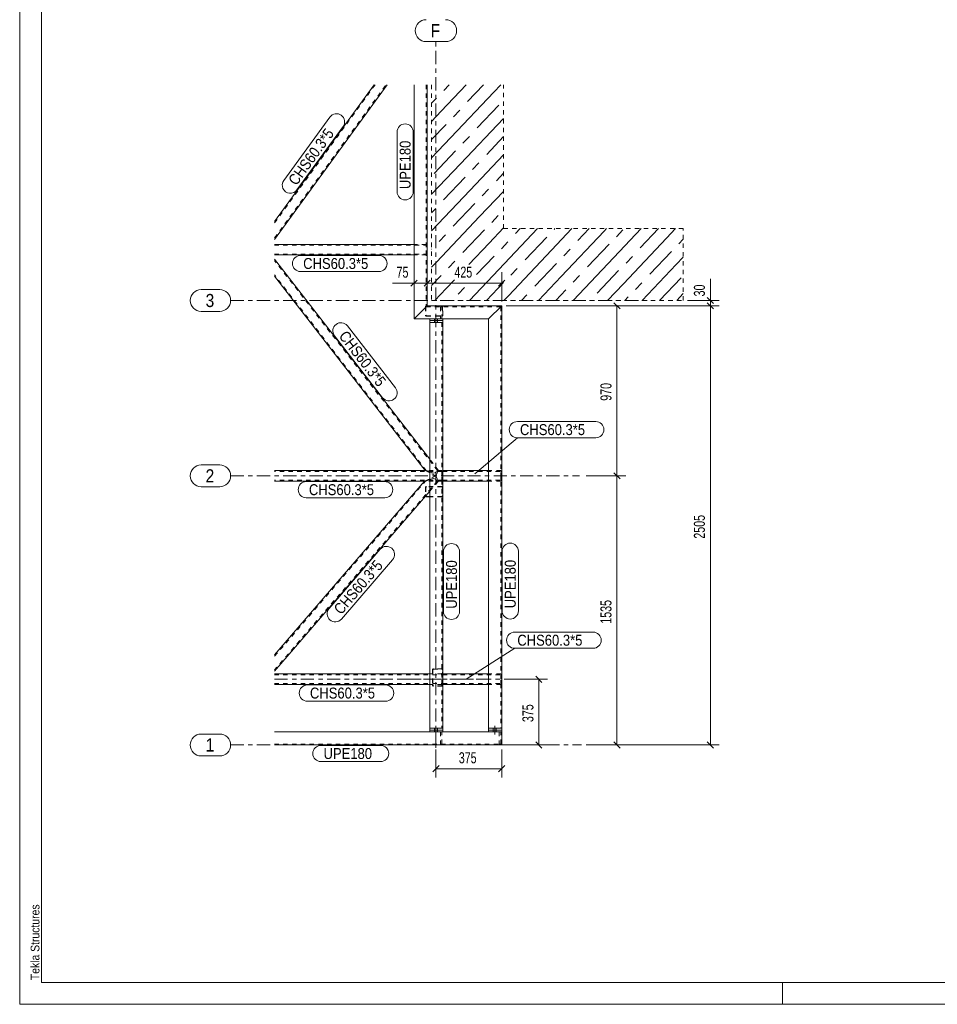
# Model space of a CAD drawing. Header units: millimetres. Extents: x -73 to 521, y -287 to 133.
# Tile 1 of 14: x -73 to 137, y -287 to -62. Entities that reach past the tile are written whole.
import ezdxf

# ---------------------------------------------------------------- set-up
doc = ezdxf.new("R2010")
doc.units = ezdxf.units.MM
for name, pattern in [('XKITLINE00', [0]), ('XKITLINE01', [4, 1, -1, 1, -1]), ('XKITLINE02', [4, 2, -2]), ('XKITLINE03', [6, 3, -1, 1, -1])]:
    doc.linetypes.add(name, pattern=pattern)
for name, color, linetype, lineweight in [('Kóta', 4, 'Continuous', 0), ('List výkresu', 3, 'Continuous', 0), ('Mřížka', 4, 'Continuous', 0), ('Prvek', 2, 'Continuous', 0), ('Značka prvku', 2, 'Continuous', 0), ('Šroub', 3, 'Continuous', 0)]:
    doc.layers.add(name, color=color, linetype=linetype, lineweight=lineweight)
doc.styles.add('ARIAL', font='arial.ttf')
doc.styles.add('ARIAL_NARROW', font='ARIALN.TTF')

msp = doc.modelspace()

# ---------------------------------------------------------------- linework, layer by layer
at = {"layer": 'Kóta', "color": 7, "linetype": 'XKITLINE00', "lineweight": 0}
for p, q in [((17.41, -120.04), (17.41, -124.24)), ((20.41, -120.04), (20.41, -124.24)), ((20.41, -120.04), (20.41, -124.24)), ((37.41, -126.41), (37.41, -119.74)), ((17.41, -122.24), (12.5, -122.24)), ((17.41, -122.24), (12.5, -122.24)), ((18.12, -121.54), (16.7, -122.95)), ((17.41, -122.24), (20.41, -122.24)), ((21.12, -121.54), (19.7, -122.95)), ((21.12, -121.54), (19.7, -122.95)), ((20.41, -122.24), (37.41, -122.24)), ((38.12, -121.54), (36.7, -122.95)), ((85, -126.21), (85, -121.3)), ((85, -126.21), (85, -121.3)), ((84.3, -125.51), (85.71, -126.92)), ((38.41, -127.41), (65.69, -127.41)), ((38.41, -127.41), (87, -127.41)), ((38.41, -127.41), (87, -127.41)), ((62.98, -126.71), (64.4, -128.12)), ((63.69, -166.21), (63.69, -127.41)), ((79.81, -126.21), (87, -126.21)), ((84.3, -126.71), (85.71, -128.12)), ((84.3, -126.71), (85.71, -128.12)), ((85, -127.41), (85, -126.21)), ((85, -227.61), (85, -127.41)), ((56.64, -166.21), (65.69, -166.21)), ((56.64, -166.21), (65.69, -166.21)), ((62.98, -165.51), (64.4, -166.92)), ((62.98, -165.51), (64.4, -166.92)), ((63.69, -227.61), (63.69, -166.21)), ((38.19, -212.61), (47.89, -212.61)), ((45.18, -211.91), (46.6, -213.32)), ((45.89, -227.61), (45.89, -212.61)), ((22.41, -228.61), (22.41, -235.03)), ((37.41, -228.61), (37.41, -235.03)), ((38.19, -227.61), (47.89, -227.61)), ((45.18, -226.91), (46.6, -228.32)), ((56.64, -227.61), (65.69, -227.61)), ((56.64, -227.61), (87, -227.61)), ((62.98, -226.91), (64.4, -228.32)), ((84.3, -226.91), (85.71, -228.32)), ((23.12, -232.32), (21.7, -233.74)), ((22.41, -233.03), (37.41, -233.03)), ((38.12, -232.32), (36.7, -233.74))]:
    msp.add_line(p, q, dxfattribs=at)
at = {"layer": 'Kóta', "color": 3}
for p in [(17.41, -122.24), (20.41, -122.24), (20.41, -122.24), (37.41, -122.24), (63.69, -127.41), (85, -126.21), (85, -127.41), (85, -127.41), (63.69, -166.21), (63.69, -166.21), (45.89, -212.61), (45.89, -227.61), (63.69, -227.61), (85, -227.61), (22.41, -233.03), (37.41, -233.03)]:
    msp.add_point(p, dxfattribs=at)
at = {"layer": 'List výkresu', "color": 7, "linetype": 'XKITLINE00', "lineweight": 0}
for p, q in [((-72.53, 133.23), (-72.53, -286.77)), ((-67.53, 128.23), (-67.53, -281.77)), ((-67.53, -281.77), (516.47, -281.77)), ((101.47, -286.77), (101.47, -281.77)), ((-72.53, -286.77), (521.47, -286.77))]:
    msp.add_line(p, q, dxfattribs=at)
at = {"layer": 'Mřížka', "color": 1, "linetype": 'XKITLINE00', "lineweight": 0}
for p, q in [((20.19, -67.15), (24.63, -67.15)), ((-31.13, -123.71), (-26.91, -123.71)), ((-31.13, -128.71), (-26.91, -128.71)), ((-31.13, -163.71), (-26.91, -163.71)), ((-31.13, -168.71), (-26.91, -168.71)), ((-31.13, -225.11), (-26.91, -225.11)), ((-31.13, -230.11), (-26.91, -230.11))]:
    msp.add_line(p, q, dxfattribs=at)
at = {"layer": 'Mřížka', "color": 1, "linetype": 'XKITLINE03', "lineweight": 0}
for p, q in [((22.41, -234.28), (22.41, -67.15)), ((-24.41, -126.21), (72.41, -126.21)), ((-24.41, -166.21), (55.19, -166.21)), ((-24.41, -227.61), (55.64, -227.61))]:
    msp.add_line(p, q, dxfattribs=at)
at = {"layer": 'Mřížka', "color": 1, "linetype": 'XKITLINE00', "lineweight": 0}
for centre, start, end in [((20.19, -64.65), 90, 270), ((24.63, -64.65), 270, 90), ((-31.13, -126.21), 90, 270), ((-26.91, -126.21), 270, 90), ((-31.13, -166.21), 90, 270), ((-26.91, -166.21), 270, 90), ((-31.13, -227.61), 90, 270), ((-26.91, -227.61), 270, 90)]:
    msp.add_arc(centre, 2.5, start, end, dxfattribs=at)
at = {"layer": 'Prvek', "color": 3, "linetype": 'XKITLINE00', "lineweight": 0}
for p, q in [((-14.41, -108.19), (8.29, -77.01)), ((-14.41, -112.29), (11.27, -77.01)), ((17.41, -130.41), (17.41, -77.01)), ((20.41, -77.01), (20.41, -127.41)), ((17.41, -113.41), (-14.41, -113.41)), ((17.41, -115.82), (-14.41, -115.82)), ((21.01, -162.44), (-14.41, -116.75)), ((19.95, -165.01), (-14.41, -120.69)), ((20.41, -127.41), (17.41, -130.41)), ((20.41, -127.41), (17.41, -130.41)), ((37.41, -127.41), (20.41, -127.41)), ((37.41, -127.41), (34.41, -130.41)), ((34.41, -130.41), (37.41, -127.41)), ((37.41, -223.81), (37.41, -127.41)), ((17.41, -130.41), (34.41, -130.41)), ((21.01, -130.81), (21.01, -130.41)), ((21.01, -130.81), (24.01, -130.81)), ((21.01, -131.21), (21.01, -130.81)), ((24.01, -130.81), (21.01, -130.81)), ((21.01, -131.21), (21.01, -223.81)), ((24.01, -131.21), (21.01, -131.21)), ((24.01, -130.41), (24.01, -130.81)), ((24.01, -130.81), (24.01, -131.21)), ((24.01, -223.81), (24.01, -131.21)), ((34.41, -223.81), (34.41, -130.41)), ((19.95, -165.01), (-14.41, -165.01)), ((21.01, -165.53), (19.95, -165.01)), ((34.41, -165.01), (24.01, -165.01)), ((-14.41, -207.08), (19.78, -167.42)), ((19.78, -167.42), (-14.41, -167.42)), ((19.78, -167.42), (21.01, -166.86)), ((34.41, -167.42), (24.01, -167.42)), ((21.01, -169.69), (-14.41, -210.77)), ((20.14, -170.7), (20.14, -170.76)), ((20.03, -170.86), (20.03, -170.83)), ((20.03, -170.86), (20.09, -170.94)), ((20.09, -170.94), (20.17, -170.99)), ((20.15, -170.81), (20.14, -170.76)), ((20.18, -170.85), (20.15, -170.81)), ((20.17, -170.99), (20.27, -171.01)), ((20.22, -170.88), (20.18, -170.85)), ((20.27, -170.89), (20.22, -170.88)), ((21.01, -170.89), (20.27, -170.89)), ((21.01, -171.01), (20.27, -171.01)), ((21.01, -211.41), (-14.41, -211.41)), ((34.41, -211.41), (24.01, -211.41)), ((21.01, -213.82), (-14.41, -213.82)), ((34.41, -213.82), (24.01, -213.82)), ((37.41, -224.61), (-14.41, -224.61)), ((21.01, -223.81), (21.01, -224.21)), ((24.01, -223.81), (21.01, -223.81)), ((21.01, -224.21), (24.01, -224.21)), ((24.01, -224.21), (21.01, -224.21)), ((21.01, -224.21), (21.01, -224.61)), ((24.01, -224.21), (24.01, -223.81)), ((24.01, -224.61), (24.01, -224.21)), ((34.41, -223.81), (34.41, -224.21)), ((34.41, -223.81), (37.41, -223.81)), ((37.41, -224.21), (34.41, -224.21)), ((34.41, -224.21), (34.41, -224.61)), ((34.41, -224.21), (37.41, -224.21)), ((37.41, -224.21), (37.41, -223.81)), ((37.41, -224.61), (37.41, -224.21)), ((37.41, -224.61), (37.41, -227.61)), ((37.41, -227.61), (-14.41, -227.61))]:
    msp.add_line(p, q, dxfattribs=at)
at = {"layer": 'Prvek', "color": 1, "linetype": 'XKITLINE01', "lineweight": 0}
for p, q in [((-14.41, -108.53), (8.53, -77.01)), ((-14.41, -111.95), (11.02, -77.01)), ((20.19, -77.01), (20.19, -127.63)), ((21.41, -77.01), (21.41, -126.21)), ((37.81, -109.81), (37.81, -77.01)), ((78.81, -109.81), (37.81, -109.81)), ((78.81, -126.21), (78.81, -109.81)), ((-14.41, -113.61), (20.21, -113.61)), ((20.21, -113.41), (17.41, -113.41)), ((20.21, -115.82), (20.21, -113.41)), ((-14.41, -115.62), (20.21, -115.62)), ((20.21, -115.82), (17.41, -115.82)), ((22.75, -165.01), (-14.41, -117.08)), ((20.2, -165.01), (-14.41, -120.36)), ((20.03, -127.57), (20.01, -127.67)), ((20.01, -127.67), (20.01, -129.56)), ((20.09, -127.49), (20.03, -127.57)), ((20.17, -127.43), (20.09, -127.49)), ((20.14, -127.67), (20.15, -127.62)), ((20.14, -127.67), (20.14, -129.56)), ((20.15, -127.62), (20.18, -127.58)), ((20.27, -127.41), (20.17, -127.43)), ((20.18, -127.58), (20.22, -127.55)), ((37.19, -127.63), (20.19, -127.63)), ((20.22, -127.55), (20.27, -127.54)), ((23.76, -127.41), (20.27, -127.41)), ((20.27, -127.54), (20.28, -127.54)), ((20.28, -127.54), (23.76, -127.54)), ((21.41, -126.21), (78.81, -126.21)), ((23.47, -127.63), (23.47, -130.41)), ((23.79, -127.63), (23.47, -127.63)), ((23.85, -127.43), (23.76, -127.41)), ((23.76, -127.54), (23.8, -127.55)), ((23.79, -130.41), (23.79, -127.63)), ((23.8, -127.55), (23.85, -127.58)), ((23.94, -127.49), (23.85, -127.43)), ((23.85, -127.58), (23.87, -127.62)), ((23.87, -127.62), (23.88, -127.67)), ((23.88, -127.67), (23.88, -129.56)), ((23.99, -127.57), (23.94, -127.49)), ((24.01, -127.67), (23.99, -127.57)), ((24.01, -129.56), (24.01, -127.67)), ((37.19, -127.63), (37.19, -223.81)), ((20.01, -129.56), (20.03, -129.66)), ((20.03, -129.66), (20.09, -129.74)), ((20.09, -129.74), (20.17, -129.79)), ((20.15, -129.61), (20.14, -129.56)), ((20.18, -129.65), (20.15, -129.61)), ((20.17, -129.79), (20.27, -129.81)), ((20.22, -129.68), (20.18, -129.65)), ((20.27, -129.69), (20.22, -129.68)), ((20.27, -129.69), (23.76, -129.69)), ((20.27, -129.81), (23.76, -129.81)), ((23.8, -129.68), (23.76, -129.69)), ((23.76, -129.81), (23.85, -129.79)), ((23.85, -129.65), (23.8, -129.68)), ((23.87, -129.61), (23.85, -129.65)), ((23.85, -129.79), (23.94, -129.74)), ((23.88, -129.56), (23.87, -129.61)), ((23.94, -129.74), (23.99, -129.66)), ((23.99, -129.66), (24.01, -129.56)), ((21.01, -130.41), (24.01, -130.41)), ((24.01, -131.21), (21.01, -131.21)), ((23.47, -130.41), (23.79, -130.41)), ((23.79, -131.21), (23.79, -223.81)), ((23, -165.01), (21.01, -162.44)), ((23.79, -165.21), (-14.41, -165.21)), ((19.95, -165.01), (20.2, -165.01)), ((23.79, -165.01), (19.95, -165.01)), ((20.36, -165.08), (20.2, -165.01)), ((20.44, -165.1), (20.36, -165.08)), ((20.78, -165.27), (20.44, -165.1)), ((21.12, -165.36), (20.78, -165.27)), ((22.41, -166.21), (21.01, -165.53)), ((22.41, -166.21), (21.01, -166.86)), ((21.35, -165.48), (21.12, -165.36)), ((21.93, -165.59), (21.35, -165.48)), ((22.33, -165.48), (21.93, -165.59)), ((22.38, -165.36), (22.33, -165.48)), ((22.58, -165.27), (22.38, -165.36)), ((22.41, -166.21), (23, -165.01)), ((22.41, -166.21), (22.96, -167.42)), ((22.66, -165.1), (22.58, -165.27)), ((22.71, -165.08), (22.66, -165.1)), ((22.75, -165.01), (22.71, -165.08)), ((22.75, -165.01), (23, -165.01)), ((23.79, -167.42), (23.79, -165.01)), ((24.01, -165.01), (24.01, -167.42)), ((24.01, -165.21), (37.19, -165.21)), ((37.19, -165.01), (34.41, -165.01)), ((37.19, -167.42), (37.19, -165.01)), ((23.79, -167.22), (-14.41, -167.22)), ((22.7, -167.42), (-14.41, -210.46)), ((-14.41, -207.38), (20.04, -167.42)), ((20.04, -167.42), (19.78, -167.42)), ((23.79, -167.42), (19.78, -167.42)), ((20.04, -167.42), (20.21, -167.34)), ((20.21, -167.34), (20.29, -167.33)), ((20.29, -167.33), (20.66, -167.16)), ((20.66, -167.16), (21.02, -167.07)), ((22.96, -167.42), (21.01, -169.69)), ((21.02, -167.07), (21.27, -166.95)), ((21.27, -166.95), (21.87, -166.84)), ((21.87, -166.84), (22.28, -166.95)), ((22.28, -166.95), (22.34, -167.07)), ((22.34, -167.07), (22.53, -167.16)), ((22.53, -167.16), (22.61, -167.33)), ((22.61, -167.33), (22.67, -167.34)), ((22.67, -167.34), (22.7, -167.42)), ((22.96, -167.42), (22.7, -167.42)), ((24.01, -167.22), (37.19, -167.22)), ((37.19, -167.42), (34.41, -167.42)), ((20.03, -168.77), (20.01, -168.87)), ((20.01, -168.87), (20.01, -170.76)), ((20.09, -168.69), (20.03, -168.77)), ((20.17, -168.63), (20.09, -168.69)), ((20.14, -168.87), (20.15, -168.82)), ((20.14, -168.87), (20.14, -170.7)), ((20.15, -168.82), (20.18, -168.78)), ((20.27, -168.61), (20.17, -168.63)), ((20.18, -168.78), (20.22, -168.75)), ((20.22, -168.75), (20.27, -168.74)), ((23.76, -168.61), (20.27, -168.61)), ((23.76, -168.74), (20.27, -168.74)), ((23.85, -168.63), (23.76, -168.61)), ((23.76, -168.74), (23.8, -168.75)), ((23.8, -168.75), (23.85, -168.78)), ((23.94, -168.69), (23.85, -168.63)), ((23.85, -168.78), (23.87, -168.82)), ((23.87, -168.82), (23.88, -168.87)), ((23.88, -168.87), (23.88, -170.76)), ((23.99, -168.77), (23.94, -168.69)), ((24.01, -168.87), (23.99, -168.77)), ((24.01, -170.76), (24.01, -168.87)), ((20.03, -170.83), (20.01, -170.76)), ((23.76, -170.89), (21.01, -170.89)), ((23.76, -171.01), (21.01, -171.01)), ((23.8, -170.88), (23.76, -170.89)), ((23.76, -171.01), (23.85, -170.99)), ((23.85, -170.85), (23.8, -170.88)), ((23.87, -170.81), (23.85, -170.85)), ((23.85, -170.99), (23.94, -170.94)), ((23.88, -170.76), (23.87, -170.81)), ((23.94, -170.94), (23.99, -170.86)), ((23.99, -170.86), (24.01, -170.76)), ((21.63, -210.37), (21.61, -210.47)), ((21.61, -210.47), (21.61, -213.96)), ((21.69, -210.29), (21.63, -210.37)), ((21.77, -210.23), (21.69, -210.29)), ((21.74, -210.47), (21.75, -210.42)), ((21.74, -210.47), (21.74, -213.96)), ((21.75, -210.42), (21.78, -210.38)), ((21.87, -210.21), (21.77, -210.23)), ((21.78, -210.38), (21.82, -210.35)), ((21.82, -210.35), (21.87, -210.34)), ((23.76, -210.21), (21.87, -210.21)), ((21.87, -210.34), (23.76, -210.34)), ((23.85, -210.23), (23.76, -210.21)), ((23.76, -210.34), (23.8, -210.35)), ((23.8, -210.35), (23.85, -210.38)), ((23.94, -210.29), (23.85, -210.23)), ((23.85, -210.38), (23.87, -210.42)), ((23.87, -210.42), (23.88, -210.47)), ((23.88, -213.96), (23.88, -210.47)), ((23.99, -210.37), (23.94, -210.29)), ((24.01, -210.47), (23.99, -210.37)), ((24.01, -210.47), (24.01, -213.96)), ((-14.41, -211.61), (23.79, -211.61)), ((23.79, -211.41), (21.01, -211.41)), ((23.79, -213.82), (23.79, -211.41)), ((24.01, -211.41), (24.01, -213.82)), ((24.01, -211.61), (37.19, -211.61)), ((37.19, -211.41), (34.41, -211.41)), ((37.19, -213.82), (37.19, -211.41)), ((-14.41, -213.62), (23.79, -213.62)), ((23.79, -213.82), (21.01, -213.82)), ((21.61, -213.96), (21.63, -214.06)), ((21.63, -214.06), (21.69, -214.14)), ((21.69, -214.14), (21.77, -214.19)), ((21.75, -214.01), (21.74, -213.96)), ((21.78, -214.05), (21.75, -214.01)), ((21.77, -214.19), (21.87, -214.21)), ((21.82, -214.08), (21.78, -214.05)), ((21.87, -214.09), (21.82, -214.08)), ((23.76, -214.09), (21.87, -214.09)), ((23.76, -214.21), (21.87, -214.21)), ((23.8, -214.08), (23.76, -214.09)), ((23.76, -214.21), (23.85, -214.19)), ((23.85, -214.05), (23.8, -214.08)), ((23.87, -214.01), (23.85, -214.05)), ((23.85, -214.19), (23.94, -214.14)), ((23.88, -213.96), (23.87, -214.01)), ((23.94, -214.14), (23.99, -214.06)), ((23.99, -214.06), (24.01, -213.96)), ((24.01, -213.62), (37.19, -213.62)), ((37.19, -213.82), (34.41, -213.82)), ((24.01, -223.81), (21.01, -223.81)), ((21.01, -224.61), (24.01, -224.61)), ((23.79, -224.61), (23.47, -224.61)), ((23.47, -224.61), (23.47, -227.39)), ((23.79, -227.39), (23.79, -224.61)), ((37.41, -223.81), (34.41, -223.81)), ((34.41, -224.61), (37.41, -224.61)), ((37.19, -224.61), (36.87, -224.61)), ((36.87, -224.61), (36.87, -227.39)), ((37.19, -227.39), (37.19, -224.61)), ((-14.41, -227.39), (37.41, -227.39)), ((23.47, -227.39), (23.79, -227.39)), ((36.87, -227.39), (37.19, -227.39))]:
    msp.add_line(p, q, dxfattribs=at)
at = {"layer": 'Prvek', "color": 7, "linetype": 'XKITLINE00', "lineweight": 0}
for p, q in [((23.62, -83.03), (29.31, -77.01)), ((24.2, -78.31), (25.43, -77.01)), ((29.63, -80.84), (33.26, -77.01)), ((35.65, -78.65), (37.2, -77.01)), ((21.43, -81.18), (22.53, -80.02)), ((25.81, -89.04), (35.65, -78.65)), ((35.65, -78.65), (35.65, -78.65)), ((21.43, -85.34), (23.62, -83.03)), ((23.62, -83.03), (23.62, -83.03)), ((26.39, -84.32), (27.84, -82.79)), ((31.82, -86.85), (36.74, -81.66)), ((28, -95.06), (37.83, -84.67)), ((21.43, -89.5), (24.72, -86.03)), ((21.43, -93.67), (25.81, -89.04)), ((25.81, -89.04), (25.81, -89.04)), ((28.58, -90.33), (30.03, -88.81)), ((34.01, -92.87), (37.83, -88.83)), ((21.98, -97.25), (26.9, -92.05)), ((30.19, -101.07), (37.83, -93)), ((21.43, -101.99), (28, -95.06)), ((28, -95.06), (28, -95.06)), ((30.77, -96.35), (32.21, -94.82)), ((24.17, -103.26), (29.09, -98.06)), ((36.2, -98.88), (37.83, -97.16)), ((21.43, -110.32), (30.19, -101.07)), ((30.19, -101.07), (30.19, -101.07)), ((32.96, -102.36), (34.4, -100.84)), ((32.38, -107.08), (37.83, -101.32)), ((21.43, -106.21), (22.38, -105.21)), ((26.36, -109.27), (31.28, -104.08)), ((22.54, -117.48), (32.38, -107.08)), ((32.38, -107.08), (32.38, -107.08)), ((35.15, -108.38), (36.59, -106.85)), ((34.57, -113.1), (37.83, -109.65)), ((36.75, -119.11), (45.56, -109.81)), ((40.58, -110.91), (41.62, -109.81)), ((48.78, -114.73), (53.44, -109.81)), ((49.36, -110.01), (49.55, -109.81)), ((54.8, -112.55), (57.38, -109.81)), ((60.81, -110.36), (61.32, -109.81)), ((63, -116.37), (69.21, -109.81)), ((69.01, -114.18), (73.15, -109.81)), ((75.03, -111.99), (77.09, -109.81)), ((23.12, -112.75), (24.56, -111.23)), ((28.55, -115.29), (33.47, -110.09)), ((42.77, -116.92), (47.69, -111.73)), ((50.97, -120.75), (60.81, -110.36)), ((60.81, -110.36), (60.81, -110.36)), ((63.58, -111.65), (65.03, -110.12)), ((65.19, -122.38), (75.03, -111.99)), ((75.03, -111.99), (75.03, -111.99)), ((77.8, -113.28), (78.83, -112.19)), ((21.43, -114.48), (21.44, -114.47)), ((29.93, -117.99), (34.57, -113.1)), ((34.57, -113.1), (34.57, -113.1)), ((37.34, -114.39), (38.78, -112.86)), ((51.55, -116.03), (53, -114.5)), ((56.99, -118.56), (61.91, -113.36)), ((31.69, -120.3), (35.66, -116.11)), ((38.94, -125.13), (48.78, -114.73)), ((48.78, -114.73), (48.78, -114.73)), ((53.68, -126.21), (63, -116.37)), ((63, -116.37), (63, -116.37)), ((65.77, -117.66), (67.22, -116.14)), ((71.2, -120.2), (76.12, -115)), ((77.22, -118.01), (78.83, -116.3)), ((21.43, -118.64), (22.54, -117.48)), ((22.54, -117.48), (22.54, -117.48)), ((25.31, -118.77), (26.75, -117.24)), ((39.53, -120.4), (40.97, -118.88)), ((44.96, -122.94), (49.88, -117.74)), ((69.45, -126.21), (77.22, -118.01)), ((77.22, -118.01), (77.22, -118.01)), ((21.43, -122.81), (23.63, -120.48)), ((30.03, -126.21), (36.75, -119.11)), ((36.75, -119.11), (36.75, -119.11)), ((45.8, -126.21), (50.97, -120.75)), ((50.97, -120.75), (50.97, -120.75)), ((53.74, -122.04), (55.19, -120.51)), ((59.17, -124.57), (64.09, -119.38)), ((73.39, -126.21), (78.31, -121.01)), ((22.15, -126.21), (24.73, -123.49)), ((24.73, -123.49), (26.62, -121.49)), ((24.73, -123.49), (24.73, -123.49)), ((27.5, -124.78), (28.94, -123.26)), ((33.97, -126.21), (37.85, -122.12)), ((61.56, -126.21), (65.19, -122.38)), ((65.19, -122.38), (65.19, -122.38)), ((67.96, -123.68), (69.4, -122.15)), ((37.91, -126.21), (38.94, -125.13)), ((38.94, -125.13), (38.94, -125.13)), ((41.91, -126.21), (43.16, -124.89)), ((49.74, -126.21), (52.07, -123.76)), ((65.5, -126.21), (66.28, -125.39)), ((77.33, -126.21), (78.83, -124.63))]:
    msp.add_line(p, q, dxfattribs=at)
at = {"layer": 'Prvek', "color": 1, "linetype": 'XKITLINE03', "lineweight": 0}
for p, q in [((-14.41, -212.61), (33.79, -212.61)), ((14.01, -212.61), (47.19, -212.61))]:
    msp.add_line(p, q, dxfattribs=at)
at = {"layer": 'Značka prvku', "color": 7, "linetype": 'XKITLINE00', "lineweight": 0}
for p, q in [((-12.29, -98.82), (-1.76, -84.37)), ((-9.29, -101), (1.23, -86.54)), ((13.54, -101.4), (13.54, -87.78)), ((17.24, -101.4), (17.24, -87.78)), ((-8.47, -115.92), (9.41, -115.92)), ((-8.47, -119.62), (9.41, -119.62)), ((2.21, -131.99), (13.17, -146.12)), ((-0.71, -134.25), (10.24, -148.38)), ((40.98, -153.82), (58.86, -153.82)), ((31.32, -165.76), (40.98, -157.52)), ((40.98, -157.52), (58.86, -157.52)), ((-7.16, -167.52), (10.72, -167.52)), ((-7.16, -171.22), (10.72, -171.22)), ((-1.95, -196.48), (9.72, -182.94)), ((24.11, -197.13), (24.11, -183.51)), ((27.81, -197.13), (27.81, -183.51)), ((37.51, -197.03), (37.51, -183.41)), ((41.21, -197.03), (41.21, -183.41)), ((0.85, -198.89), (12.52, -185.35)), ((40.37, -201.86), (58.25, -201.86)), ((29.33, -212.58), (40.37, -205.56)), ((40.37, -205.56), (58.25, -205.56)), ((-6.93, -213.92), (10.95, -213.92)), ((-6.93, -217.62), (10.95, -217.62)), ((-3.82, -227.71), (9.79, -227.71)), ((-3.82, -231.41), (9.79, -231.41))]:
    msp.add_line(p, q, dxfattribs=at)
for centre, start, end in [((-0.27, -85.45), 323.9529, 143.9529), ((15.39, -87.78), 0, 180), ((-10.79, -99.91), 143.9529, 323.9529), ((15.39, -101.4), 180, 0), ((-8.47, -117.77), 90, 270), ((9.41, -117.77), 270, 90), ((0.75, -133.12), 37.7826, 217.7826), ((11.7, -147.25), 217.7826, 37.7826), ((40.98, -155.67), 90, 270), ((58.86, -155.67), 270, 90), ((-7.16, -169.37), 90, 270), ((10.72, -169.37), 270, 90), ((25.96, -183.51), 0, 180), ((39.36, -183.41), 0, 180), ((11.12, -184.14), 319.2364, 139.2364), ((-0.55, -197.69), 139.2364, 319.2364), ((25.96, -197.13), 180, 0), ((39.36, -197.03), 180, 0), ((40.37, -203.71), 90, 270), ((58.25, -203.71), 270, 90), ((-6.93, -215.77), 90, 270), ((10.95, -215.77), 270, 90), ((-3.82, -229.56), 90, 270), ((9.79, -229.56), 270, 90)]:
    msp.add_arc(centre, 1.85, start, end, dxfattribs=at)
at = {"layer": 'Šroub', "color": 7, "linetype": 'XKITLINE02', "lineweight": 0}
for p, q in [((22.41, -129.81), (22.41, -131.81)), ((22.41, -129.81), (22.41, -131.81)), ((22.05, -130.41), (22.05, -130.81)), ((22.05, -130.41), (22.05, -130.81)), ((22.05, -130.81), (22.05, -131.21)), ((22.05, -130.81), (22.05, -131.21)), ((22.77, -130.41), (22.77, -130.81)), ((22.77, -130.41), (22.77, -130.81)), ((22.77, -130.81), (22.77, -131.21)), ((22.77, -130.81), (22.77, -131.21)), ((22.05, -224.21), (22.05, -223.81)), ((22.05, -224.21), (22.05, -223.81)), ((22.05, -224.61), (22.05, -224.21)), ((22.05, -224.61), (22.05, -224.21)), ((22.41, -225.21), (22.41, -223.21)), ((22.41, -225.21), (22.41, -223.21)), ((22.77, -224.21), (22.77, -223.81)), ((22.77, -224.21), (22.77, -223.81)), ((22.77, -224.61), (22.77, -224.21)), ((22.77, -224.61), (22.77, -224.21)), ((35.45, -224.21), (35.45, -223.81)), ((35.45, -224.21), (35.45, -223.81)), ((35.45, -224.61), (35.45, -224.21)), ((35.45, -224.61), (35.45, -224.21)), ((35.81, -225.21), (35.81, -223.21)), ((35.81, -225.21), (35.81, -223.21)), ((36.17, -224.21), (36.17, -223.81)), ((36.17, -224.21), (36.17, -223.81)), ((36.17, -224.61), (36.17, -224.21)), ((36.17, -224.61), (36.17, -224.21))]:
    msp.add_line(p, q, dxfattribs=at)

# ---------------------------------------------------------------- texts
at = {"layer": 'Kóta', "color": 3, "style": 'ARIAL_NARROW', "width": 0.85}
for s, p in [('75', (13.43, -120.99)), ('425', (26.63, -120.99)), ('375', (27.63, -231.78))]:
    msp.add_text(s, height=2.5, dxfattribs=at).set_placement(p)
for s, p in [('30', (83.75, -125.28)), ('970', (62.44, -149.09)), ('2505', (83.75, -180.55)), ('1535', (62.44, -199.95)), ('375', (44.64, -222.39))]:
    msp.add_text(s, height=2.5, rotation=90.0002, dxfattribs=at).set_placement(p)
at = {"layer": 'List výkresu', "color": 5, "style": 'ARIAL', "width": 0.85}
msp.add_text('Tekla Structures', height=2, rotation=90, dxfattribs=at).set_placement((-68.03, -281.27))
at = {"layer": 'Mřížka', "color": 4, "style": 'ARIAL', "width": 0.85}
for s, p in [('F', (21.19, -66.15)), ('3', (-30.13, -127.71)), ('2', (-30.13, -167.71)), ('1', (-30.13, -229.11))]:
    msp.add_text(s, height=3, dxfattribs=at).set_placement(p)
at = {"layer": 'Značka prvku', "color": 3, "style": 'ARIAL', "width": 0.85}
for s, rotation, p in [('CHS60.3*5', 53.9554, (-9.43, -100.16)), ('UPE180', 90.0002, (16.64, -100.8)), ('CHS60.3*5', -52.2194, (0.13, -134.36)), ('CHS60.3*5', 49.2343, (0.79, -198.05)), ('UPE180', 90.0002, (27.21, -196.53)), ('UPE180', 90.0002, (40.61, -196.43))]:
    msp.add_text(s, height=2.5, rotation=rotation, dxfattribs=at).set_placement(p)
for s, p in [('CHS60.3*5', (-7.87, -119.02)), ('CHS60.3*5', (41.58, -156.92)), ('CHS60.3*5', (-6.56, -170.62)), ('CHS60.3*5', (40.97, -204.96)), ('CHS60.3*5', (-6.33, -217.02)), ('UPE180', (-3.22, -230.81))]:
    msp.add_text(s, height=2.5, dxfattribs=at).set_placement(p)

doc.saveas('drawing.dxf')
